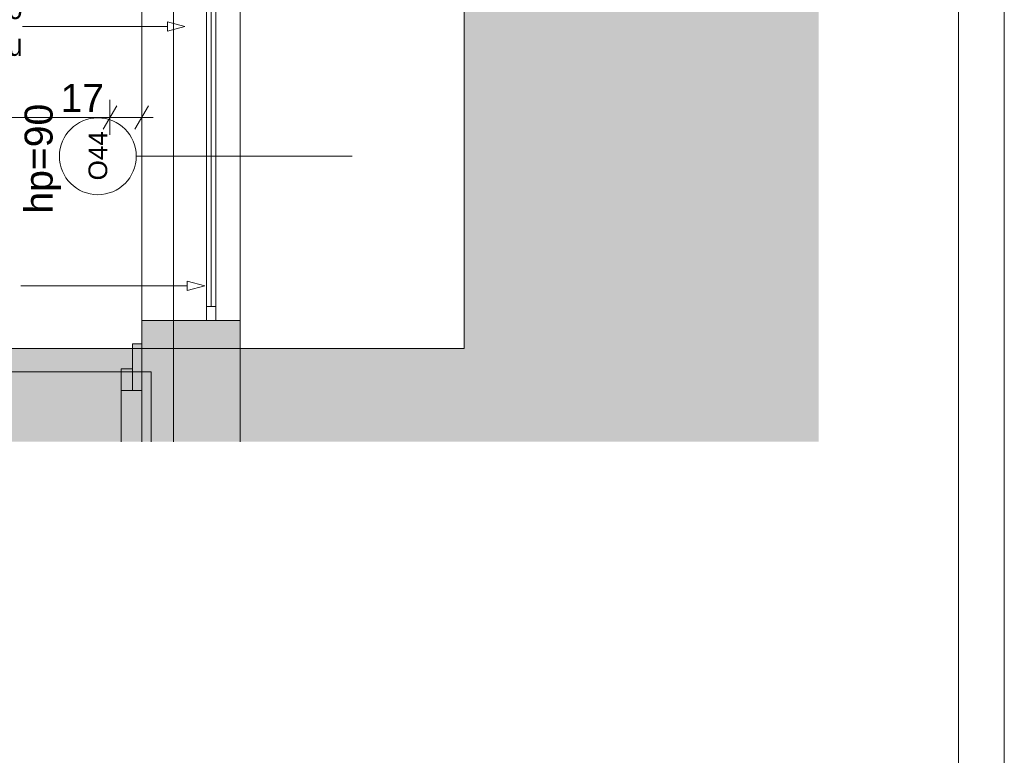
# Paper-space layout 'A-38 RZUT - PIĘTRO 8' of a CAD drawing. Header units: millimetres. Extents: x 0 to 800, y 0 to 500.
# Tile 13 of 22: x 694 to 800, y 93 to 172. Entities that reach past the tile are written whole.
import ezdxf
from ezdxf.xclip import XClip

# ---------------------------------------------------------------- set-up
doc = ezdxf.new("R2010")
doc.units = ezdxf.units.MM
doc.header["$MEASUREMENT"] = 0
doc.header["$XCLIPFRAME"] = 0
doc.linetypes.add('DASHDOTX2', pattern=[1000, 500, -250, 0, -250])
doc.linetypes.add('PRZERYWANA_DU_A', pattern=[550, 350, -200])
for name, color, linetype, lineweight in [('0_Nr_pióra__2', 8, 'Continuous', 13), ('A_Arkusz_Nr_pióra__1', 7, 'Continuous', 20), ('A_linie_Nr_pióra__1', 7, 'Continuous', 20), ('A_wymiary_Nr_pióra__1', 7, 'Continuous', 20), ('A_wymiary_Nr_pióra__2', 8, 'Continuous', 13), ('A_ściany_Nr_pióra__1', 7, 'Continuous', 20), ('Drzwi Archicad_Nr_pióra__1', 7, 'Continuous', 20), ('Znaczniki okien Archicada_Nr_pióra__3', 252, 'Continuous', 13)]:
    doc.layers.add(name, color=color, linetype=linetype, lineweight=lineweight)
for name, color, linetype, lineweight, true_color in [('A_opis_Nr_pióra__255', 7, 'Continuous', 15, 0x242424), ('A_opis_Nr_pióra__8', 7, 'Continuous', 13, 0x4c4c4c), ('A_osie_Nr_pióra__16', 7, 'Continuous', 5, 0x0f0f0f), ('A_ściany_Nr_pióra__19', 7, 'Continuous', 5, 0x191919), ('Okna Archicada_Nr_pióra__19', 7, 'Continuous', 5, 0x191919)]:
    doc.layers.add(name, color=color, linetype=linetype, lineweight=lineweight, true_color=true_color)
for name, color, linetype in [('A_podrys', 7, 'Continuous'), ('A_ściany', 7, 'Continuous'), ('Drzwi Archicad', 7, 'Continuous')]:
    doc.layers.add(name, color=color, linetype=linetype)
doc.styles.add('STYL_AUTOMATYCZNY_1', font='arial.ttf')
doc.styles.add('STYL_AUTOMATYCZNY_2', font='ARIALN.TTF')
doc.styles.add('STYL_AUTOMATYCZNY_5', font='arial.ttf')

# ---------------------------------------------------------------- blocks, each defined once
blk = doc.blocks.new('Rysunek_2_2', base_point=(-3499.63, -631.4))
at = {"linetype": 'Continuous', "lineweight": 0, "true_color": 0x484848}
blk.add_hatch(color=251, dxfattribs=at).paths.add_polyline_path([(780.1, 478.17), (549.97, 478.17), (549.97, 454.37), (742.1, 454.37), (742.1, 136.75), (549.97, 136.75), (549.97, 126.75), (780.1, 126.75)])
at = {"layer": 'A_ściany', "linetype": 'Continuous', "lineweight": 0, "true_color": 0x000000}
for points in [[(707.54, 139.15), (718.1, 139.15), (718.1, 139.75), (707.54, 139.75)], [(718.1, 139.15), (707.54, 139.15), (707.54, 126.75), (718.1, 126.75)], [(706.54, 137.25), (706.54, 132.25), (707.54, 132.25), (707.54, 137.25)]]:
    blk.add_hatch(color=18, dxfattribs=at).paths.add_polyline_path(points)
at = {"layer": 'Drzwi Archicad', "linetype": 'Continuous', "lineweight": 0, "true_color": 0xfdfdfd}
blk.add_hatch(color=7, dxfattribs=at).paths.add_polyline_path([(706.54, 132.25), (706.54, 134.55), (705.34, 134.55), (705.34, 132.25)])
at = {"layer": '0_Nr_pióra__2', "color": 8, "linetype": 'PRZERYWANA_DU_A', "lineweight": 13, "ltscale": 2, "flags": 128}
blk.add_lwpolyline([(549.97, 136.75), (742.1, 136.75), (742.1, 454.37), (549.97, 454.37)], dxfattribs=at)
at = {"layer": 'A_linie_Nr_pióra__1', "color": 7, "linetype": 'PRZERYWANA_DU_A', "lineweight": 20, "ltscale": 2}
for p, q in [((708.54, 134.25), (681.7, 134.25)), ((708.54, 126.75), (708.54, 134.25))]:
    blk.add_line(p, q, dxfattribs=at)
at = {"layer": 'A_opis_Nr_pióra__255', "color": 250, "linetype": 'Continuous', "lineweight": 15, "ltscale": 2, "true_color": 0x242424}
for p, q in [((698.78, 171.26), (694.76, 171.26)), ((710.32, 171.26), (698.78, 171.26)), ((710.32, 170.76), (710.32, 171.76)), ((712.18, 171.26), (710.32, 171.76)), ((712.18, 171.26), (710.32, 170.76)), ((712.42, 142.96), (712.42, 143.96)), ((714.29, 143.46), (712.42, 143.96)), ((698.61, 143.46), (694.59, 143.46)), ((712.42, 143.46), (698.61, 143.46)), ((714.29, 143.46), (712.42, 142.96))]:
    blk.add_line(p, q, dxfattribs=at)
at = {"layer": 'A_osie_Nr_pióra__16', "color": 250, "linetype": 'DASHDOTX2', "lineweight": 5, "ltscale": 2, "true_color": 0x0f0f0f}
blk.add_line((710.96, 425.66), (710.96, 126.75), dxfattribs=at)
at = {"layer": 'A_wymiary_Nr_pióra__1', "color": 7, "linetype": 'Continuous', "lineweight": 20, "ltscale": 2}
for p, q in [((704.86, 162.75), (703.42, 160.25)), ((706.82, 160.25), (708.26, 162.75))]:
    blk.add_line(p, q, dxfattribs=at)
at = {"layer": 'A_wymiary_Nr_pióra__2', "color": 8, "linetype": 'Continuous', "lineweight": 13, "ltscale": 2}
for p, q in [((704.14, 159.63), (704.14, 163.38)), ((707.54, 159.63), (707.54, 163.38)), ((661.42, 161.5), (704.14, 161.5)), ((704.14, 161.5), (707.54, 161.5)), ((707.54, 161.5), (708.76, 161.5))]:
    blk.add_line(p, q, dxfattribs=at)
at = {"layer": 'A_ściany_Nr_pióra__1', "color": 7, "linetype": 'Continuous', "lineweight": 20, "ltscale": 2}
for p, q in [((718.1, 139.75), (707.54, 139.75)), ((718.1, 139.75), (707.54, 139.75)), ((706.54, 137.25), (707.28, 137.25)), ((706.54, 134.55), (706.54, 137.25)), ((706.54, 132.25), (706.54, 134.55)), ((706.54, 132.25), (707.48, 132.25))]:
    blk.add_line(p, q, dxfattribs=at)
at = {"layer": 'A_ściany_Nr_pióra__1', "color": 7, "linetype": 'Continuous', "lineweight": 20, "ltscale": 2, "flags": 128}
for points in [[(707.54, 139.75), (707.54, 139.15)], [(707.54, 139.75), (707.54, 139.15)], [(718.1, 139.15), (718.1, 139.75)], [(718.1, 139.15), (718.1, 139.75)], [(707.54, 139.15), (707.54, 137.25)], [(707.54, 139.15), (707.54, 126.75)], [(718.1, 126.75), (718.1, 139.15)], [(718.1, 126.75), (718.1, 139.15)], [(707.54, 137.25), (706.54, 137.25)], [(707.54, 132.25), (707.54, 137.25)], [(706.54, 132.25), (707.54, 132.25)], [(707.54, 132.25), (707.54, 126.75)]]:
    blk.add_lwpolyline(points, dxfattribs=at)
at = {"layer": 'A_ściany_Nr_pióra__19', "color": 250, "linetype": 'Continuous', "lineweight": 5, "ltscale": 2, "true_color": 0x191919}
for p, q in [((707.54, 174.95), (707.54, 139.75)), ((707.54, 174.95), (707.54, 139.75)), ((718.1, 139.75), (718.1, 174.95)), ((718.1, 139.75), (718.1, 174.95))]:
    blk.add_line(p, q, dxfattribs=at)
at = {"layer": 'Drzwi Archicad_Nr_pióra__1', "color": 7, "linetype": 'Continuous', "lineweight": 20, "ltscale": 2}
for p, q in [((706.54, 134.55), (706.54, 137.25)), ((706.54, 134.55), (706.54, 137.25)), ((706.54, 137.25), (707.28, 137.25)), ((706.54, 137.25), (707.28, 137.25)), ((705.34, 132.25), (705.34, 134.55)), ((705.34, 134.55), (706.54, 134.55)), ((706.54, 134.55), (706.54, 132.25)), ((706.54, 132.25), (706.54, 134.55)), ((706.54, 132.25), (706.54, 134.55)), ((706.54, 132.25), (705.34, 132.25)), ((705.34, 132.25), (705.34, 126.75)), ((706.54, 132.25), (707.48, 132.25)), ((706.54, 132.25), (707.48, 132.25))]:
    blk.add_line(p, q, dxfattribs=at)
at = {"layer": 'Okna Archicada_Nr_pióra__19', "color": 250, "linetype": 'Continuous', "lineweight": 5, "ltscale": 2, "true_color": 0x191919}
for p, q in [((714.5, 139.75), (714.5, 174.95)), ((714.5, 139.75), (714.5, 174.95)), ((715.5, 174.95), (715.5, 139.75)), ((715.5, 174.95), (715.5, 139.75)), ((715, 141.25), (715, 173.45)), ((715, 141.25), (715, 173.45)), ((714.5, 141.25), (715.5, 141.25)), ((714.5, 141.25), (715.5, 141.25)), ((715.5, 139.75), (714.5, 139.75)), ((715.5, 139.75), (714.5, 139.75))]:
    blk.add_line(p, q, dxfattribs=at)
at = {"layer": 'Znaczniki okien Archicada_Nr_pióra__3', "color": 252, "linetype": 'Continuous', "lineweight": 13, "ltscale": 2}
blk.add_line((706.96, 157.35), (730.1, 157.35), dxfattribs=at)
for start, end in [(90, 270), (270, 90)]:
    blk.add_arc((702.84, 157.35), 4.12, start, end, dxfattribs=at)
at = {"layer": 'A_opis_Nr_pióra__8', "color": 251, "linetype": 'Continuous', "lineweight": 13, "true_color": 0x4c4c4c, "insert": (694.76, 170.92), "char_height": 2.4, "width": 55.3493, "attachment_point": 6, "line_spacing_factor": 0.986385, "style": 'STYL_AUTOMATYCZNY_2'}
blk.add_mtext('\\A1;{\\pqr;\\fArial Narrow|b0|i0|c238|p0;\\W1.000000;okno wyposażyć w siłowniki i podłączyć do SSP; służy jako upust dymu w trakcie pożaru}', dxfattribs=at)
at = {"layer": 'A_wymiary_Nr_pióra__1', "color": 7, "linetype": 'Continuous', "lineweight": 20, "insert": (698.84, 162.1), "char_height": 3, "width": 4.5763, "attachment_point": 7, "style": 'STYL_AUTOMATYCZNY_5'}
blk.add_mtext('\\A1;{\\pql;\\fArial|b0|i0|c238|p0;\\W1.000000;17}', dxfattribs=at)
at = {"layer": 'A_wymiary_Nr_pióra__1', "color": 7, "linetype": 'Continuous', "lineweight": 20, "insert": (694.99, 157.09), "char_height": 3, "attachment_point": 2, "rotation": 90, "style": 'STYL_AUTOMATYCZNY_5'}
blk.add_mtext('\\A1;{\\pqc;\\fArial|b0|i0|c238|p0;\\W1.000000;hp=90}', dxfattribs=at)
at = {"layer": 'Znaczniki okien Archicada_Nr_pióra__3', "color": 252, "linetype": 'Continuous', "lineweight": 13, "insert": (703.87, 154.76), "char_height": 2, "attachment_point": 7, "rotation": 90, "style": 'STYL_AUTOMATYCZNY_1'}
blk.add_mtext('\\A1;{\\pql;\\pt2;\\fArial|b0|i0|c238|p0;\\W1.000000;O44}', dxfattribs=at)

psp = doc.layouts.new('A-38 RZUT - PIĘTRO 8')

# ---------------------------------------------------------------- linework, layer by layer
at = {"layer": 'A_Arkusz_Nr_pióra__1', "color": 7, "linetype": 'Continuous', "lineweight": 20}
psp.add_line((795.1, 495.1), (795.1, 4.9), dxfattribs=at)
at = {"layer": 'A_Arkusz_Nr_pióra__1', "color": 7, "linetype": 'Continuous', "lineweight": 20, "flags": 128}
psp.add_lwpolyline([(0, 500), (800, 500), (800, 0), (0, 0)], close=True, dxfattribs=at)

# ---------------------------------------------------------------- block references
at = {"layer": 'A_podrys', "color": 37, "linetype": 'Continuous', "lineweight": 5, "true_color": 0x656532}
ref = psp.add_blockref('Rysunek_2_2', (-3499.63, -631.4), dxfattribs=at)
XClip(ref).set_block_clipping_path([(549.9695795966, 126.7487186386), (780.1, 478.1668323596)])

doc.saveas('drawing.dxf')
